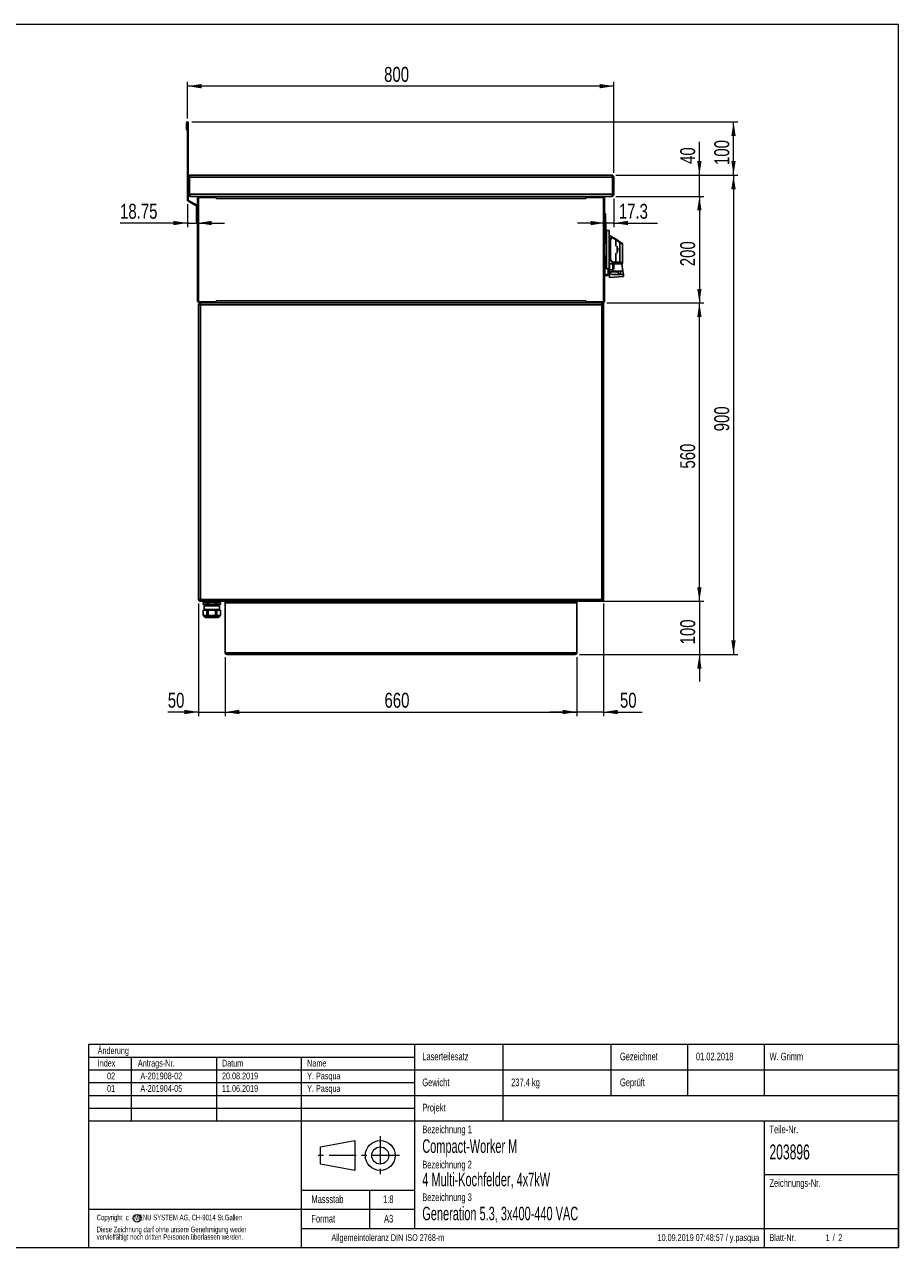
# Model space of a CAD drawing. Header units: millimetres. Extents: x 38 to 3318, y 40 to 2336.
# Tile 17 of 17: x 1678 to 3318, y 40 to 2336. Entities that reach past the tile are written whole.
import ezdxf

# ---------------------------------------------------------------- set-up
doc = ezdxf.new("R2010")
doc.units = ezdxf.units.MM
doc.header["$LTSCALE"] = 8
doc.linetypes.add('CENTER', pattern=[10.16, 6.35, -1.27, 1.27, -1.27])
doc.linetypes.add('CENTERX2', pattern=[20.32, 12.7, -2.54, 2.54, -2.54])
doc.layers.add('LAYER1', color=2, linetype='Continuous', lineweight=25)
doc.layers.add('LAYER2', color=3, linetype='CENTERX2')
doc.layers.add('LAYER3', color=4, linetype='Continuous')
doc.styles.add('SLDTEXTSTYLE0', font='TXT', dxfattribs={"width": 0.638186})
doc.styles.add('SLDTEXTSTYLE1', font='TXT', dxfattribs={"width": 0.605})
doc.styles.add('SLDTEXTSTYLE2', font='TXT', dxfattribs={"width": 0.75})
doc.dimstyles.new('SLDDIMSTYLE0', dxfattribs={"dimtxt": 28, "dimasz": 26.416, "dimexe": 0, "dimexo": 0.0625, "dimgap": 7, "dimtad": 1, "dimdec": 1, "dimrnd": 1e-09, "dimzin": 12, "dimdsep": 46, "dimtxsty": 'SLDTEXTSTYLE2', "dimsah": 1, "dimcen": 0.09, "dimadec": 0, "dimazin": 3, "dimtfac": 1, "dimtdec": 1, "dimtofl": 0, "dimtmove": 0, "dimatfit": 3, "dimfxl": 1, "dimfrac": 2, "dimtolj": 1, "dimtzin": 12, "dimarcsym": 0})
doc.dimstyles.new('SLDDIMSTYLE1', dxfattribs={"dimtxt": 28, "dimasz": 26.416, "dimexe": 0, "dimexo": 0.0625, "dimgap": 7, "dimtad": 1, "dimdec": 1, "dimrnd": 1e-09, "dimzin": 12, "dimdsep": 46, "dimtxsty": 'SLDTEXTSTYLE2', "dimsah": 1, "dimcen": 0.09, "dimadec": 0, "dimazin": 3, "dimtfac": 1, "dimtdec": 1, "dimtmove": 0, "dimatfit": 0, "dimfxl": 1, "dimfrac": 2, "dimtolj": 1, "dimtzin": 12, "dimarcsym": 0})
doc.dimstyles.new('SLDDIMSTYLE2', dxfattribs={"dimtxt": 28, "dimasz": 26.416, "dimexe": 0, "dimexo": 0.0625, "dimgap": 7, "dimtad": 1, "dimrnd": 1e-09, "dimzin": 12, "dimdsep": 46, "dimtxsty": 'SLDTEXTSTYLE2', "dimsah": 1, "dimcen": 0.09, "dimadec": 0, "dimazin": 3, "dimtfac": 1, "dimtmove": 0, "dimatfit": 0, "dimfxl": 1, "dimfrac": 2, "dimtolj": 1, "dimtzin": 12, "dimarcsym": 0})

# ---------------------------------------------------------------- blocks, each defined once
blk = doc.blocks.new('SW_NOTE_0')
at = {"layer": 'LAYER3', "color": 0, "linetype": 'Continuous', "lineweight": 25, "char_height": 10.583, "attachment_point": 1, "style": 'SLDTEXTSTYLE0'}
for s, insert in [('Copyright  c   MENU SYSTEM AG, CH-9014 St.Gallen', (0, 13.6)), ('vervielfältigt noch dritten Personen überlassen werden.', (0, -23)), ('Diese Zeichnung darf ohne unsere Genehmigung weder', (0, -8.9))]:
    blk.add_mtext(s, dxfattribs=dict(at, insert=insert))
blk = doc.blocks.new('_D_6')
at = {"layer": 'LAYER2', "color": 8, "linetype": 'Continuous', "lineweight": 18}
for p, q in [((1992.2, 2153.2), (3016.8, 2153.2)), ((3008.8, 2053.2), (3008.8, 2153.2)), ((2788.2, 2053.2), (3016.8, 2053.2))]:
    blk.add_line(p, q, dxfattribs=at)
for points in [[(3008.8, 2153.2), (3004.7, 2126.8), (3012.8, 2126.8)], [(3008.8, 2053.2), (3012.8, 2079.6), (3004.7, 2079.6)]]:
    blk.add_solid(points, dxfattribs=at)
at = {"layer": 'LAYER2', "color": 8, "linetype": 'Continuous', "lineweight": 18, "insert": (2972.7, 2072.2), "char_height": 28, "attachment_point": 1, "rotation": 90, "style": 'SLDTEXTSTYLE2'}
blk.add_mtext('100', dxfattribs=at)
blk = doc.blocks.new('_D_7')
at = {"layer": 'LAYER2', "color": 8, "linetype": 'Continuous', "lineweight": 18}
for p, q in [((2944.8, 2053.2), (2944.8, 2115.5)), ((2788.2, 2053.2), (2952.8, 2053.2)), ((2944.8, 2013.2), (2944.8, 2053.2)), ((2787.8, 2013.2), (2952.8, 2013.2)), ((2944.8, 2013.2), (2944.8, 1962.4))]:
    blk.add_line(p, q, dxfattribs=at)
for points in [[(2944.8, 2053.2), (2948.8, 2079.6), (2940.7, 2079.6)], [(2944.8, 2013.2), (2940.7, 1986.8), (2948.8, 1986.8)]]:
    blk.add_solid(points, dxfattribs=at)
at = {"layer": 'LAYER2', "color": 8, "linetype": 'Continuous', "lineweight": 18, "insert": (2908.7, 2074.2), "char_height": 28, "attachment_point": 1, "rotation": 90, "style": 'SLDTEXTSTYLE2'}
blk.add_mtext('40', dxfattribs=at)
blk = doc.blocks.new('_D_8')
at = {"layer": 'LAYER2', "color": 8, "linetype": 'Continuous', "lineweight": 18}
for p, q in [((2787.8, 2013.2), (2952.8, 2013.2)), ((2944.8, 2013.2), (2944.8, 1813.2)), ((2771, 1813.2), (2952.8, 1813.2))]:
    blk.add_line(p, q, dxfattribs=at)
for points in [[(2944.8, 2013.2), (2940.7, 1986.8), (2948.8, 1986.8)], [(2944.8, 1813.2), (2948.8, 1839.6), (2940.7, 1839.6)]]:
    blk.add_solid(points, dxfattribs=at)
at = {"layer": 'LAYER2', "color": 8, "linetype": 'Continuous', "lineweight": 18, "insert": (2908.7, 1882.2), "char_height": 28, "attachment_point": 1, "rotation": 90, "style": 'SLDTEXTSTYLE2'}
blk.add_mtext('200', dxfattribs=at)
blk = doc.blocks.new('_D_9')
at = {"layer": 'LAYER2', "color": 8, "linetype": 'Continuous', "lineweight": 18}
for p, q in [((2771, 1813.2), (2952.8, 1813.2)), ((2944.8, 1253.2), (2944.8, 1813.2)), ((2769.4, 1253.2), (2952.8, 1253.2))]:
    blk.add_line(p, q, dxfattribs=at)
for points in [[(2944.8, 1813.2), (2940.7, 1786.8), (2948.8, 1786.8)], [(2944.8, 1253.2), (2948.8, 1279.6), (2940.7, 1279.6)]]:
    blk.add_solid(points, dxfattribs=at)
at = {"layer": 'LAYER2', "color": 8, "linetype": 'Continuous', "lineweight": 18, "insert": (2908.7, 1502.2), "char_height": 28, "attachment_point": 1, "rotation": 90, "style": 'SLDTEXTSTYLE2'}
blk.add_mtext('560', dxfattribs=at)
blk = doc.blocks.new('_D_10')
at = {"layer": 'LAYER2', "color": 8, "linetype": 'Continuous', "lineweight": 18}
for p, q in [((1984.2, 2159.6), (1984.2, 2228.2)), ((2784.2, 2057.2), (2784.2, 2228.2)), ((2784.2, 2220.2), (1984.2, 2220.2))]:
    blk.add_line(p, q, dxfattribs=at)
for points in [[(1984.2, 2220.2), (2010.6, 2216.1), (2010.6, 2224.2)], [(2784.2, 2220.2), (2757.8, 2224.2), (2757.8, 2216.1)]]:
    blk.add_solid(points, dxfattribs=at)
at = {"layer": 'LAYER2', "color": 8, "linetype": 'Continuous', "lineweight": 18, "insert": (2353.2, 2256.3), "char_height": 28, "attachment_point": 1, "style": 'SLDTEXTSTYLE2'}
blk.add_mtext('800', dxfattribs=at)
blk = doc.blocks.new('_D_11')
at = {"layer": 'LAYER2', "color": 8, "linetype": 'Continuous', "lineweight": 18}
for p, q in [((2788.2, 2053.2), (3016.8, 2053.2)), ((3008.8, 2053.2), (3008.8, 1153.2)), ((2720, 1153.2), (3016.8, 1153.2))]:
    blk.add_line(p, q, dxfattribs=at)
for points in [[(3008.8, 2053.2), (3004.7, 2026.8), (3012.8, 2026.8)], [(3008.8, 1153.2), (3012.8, 1179.6), (3004.7, 1179.6)]]:
    blk.add_solid(points, dxfattribs=at)
at = {"layer": 'LAYER2', "color": 8, "linetype": 'Continuous', "lineweight": 18, "insert": (2972.7, 1572.2), "char_height": 28, "attachment_point": 1, "rotation": 90, "style": 'SLDTEXTSTYLE2'}
blk.add_mtext('900', dxfattribs=at)
blk = doc.blocks.new('_D_12')
at = {"layer": 'LAYER2', "color": 8, "linetype": 'Continuous', "lineweight": 18}
for p, q in [((2944.8, 1253.2), (2944.8, 1304)), ((2720, 1253.2), (2952.8, 1253.2)), ((2944.8, 1253.2), (2944.8, 1153.2)), ((2720, 1153.2), (2952.8, 1153.2)), ((2944.8, 1153.2), (2944.8, 1102.4))]:
    blk.add_line(p, q, dxfattribs=at)
for points in [[(2944.8, 1253.2), (2948.8, 1279.6), (2940.7, 1279.6)], [(2944.8, 1153.2), (2940.7, 1126.8), (2948.8, 1126.8)]]:
    blk.add_solid(points, dxfattribs=at)
at = {"layer": 'LAYER2', "color": 8, "linetype": 'Continuous', "lineweight": 18, "insert": (2908.7, 1172.2), "char_height": 28, "attachment_point": 1, "rotation": 90, "style": 'SLDTEXTSTYLE2'}
blk.add_mtext('100', dxfattribs=at)
blk = doc.blocks.new('_D_13')
at = {"layer": 'LAYER2', "color": 8, "linetype": 'Continuous', "lineweight": 18}
for p, q in [((2055, 1148.2), (2055, 1037.3)), ((2715, 1148.2), (2715, 1037.3)), ((2055, 1045.3), (2715, 1045.3))]:
    blk.add_line(p, q, dxfattribs=at)
for points in [[(2055, 1045.3), (2081.4, 1041.2), (2081.4, 1049.4)], [(2715, 1045.3), (2688.5, 1049.4), (2688.5, 1041.2)]]:
    blk.add_solid(points, dxfattribs=at)
at = {"layer": 'LAYER2', "color": 8, "linetype": 'Continuous', "lineweight": 18, "insert": (2353.9, 1081.4), "char_height": 28, "attachment_point": 1, "style": 'SLDTEXTSTYLE2'}
blk.add_mtext('660', dxfattribs=at)
blk = doc.blocks.new('_D_14')
at = {"layer": 'LAYER2', "color": 8, "linetype": 'Continuous', "lineweight": 18}
for p, q in [((2005, 1248.7), (2005, 1037.3)), ((2055, 1148.2), (2055, 1037.3)), ((2005, 1045.3), (1947.3, 1045.3)), ((2005, 1045.3), (2055, 1045.3)), ((2055, 1045.3), (2105.8, 1045.3))]:
    blk.add_line(p, q, dxfattribs=at)
for points in [[(2005, 1045.3), (1978.5, 1049.4), (1978.5, 1041.2)], [(2055, 1045.3), (2081.4, 1041.2), (2081.4, 1049.4)]]:
    blk.add_solid(points, dxfattribs=at)
at = {"layer": 'LAYER2', "color": 8, "linetype": 'Continuous', "lineweight": 18, "insert": (1947.3, 1081.4), "char_height": 28, "attachment_point": 1, "style": 'SLDTEXTSTYLE2'}
blk.add_mtext('50', dxfattribs=at)
blk = doc.blocks.new('_D_15')
at = {"layer": 'LAYER2', "color": 8, "linetype": 'Continuous', "lineweight": 18}
for p, q in [((2765, 1248.7), (2765, 1037.3)), ((2715, 1148.2), (2715, 1037.3)), ((2715, 1045.3), (2664.2, 1045.3)), ((2765, 1045.3), (2715, 1045.3)), ((2765, 1045.3), (2837.1, 1045.3))]:
    blk.add_line(p, q, dxfattribs=at)
for points in [[(2715, 1045.3), (2688.5, 1049.4), (2688.5, 1041.2)], [(2765, 1045.3), (2791.4, 1041.2), (2791.4, 1049.4)]]:
    blk.add_solid(points, dxfattribs=at)
at = {"layer": 'LAYER2', "color": 8, "linetype": 'Continuous', "lineweight": 18, "insert": (2795.7, 1081.4), "char_height": 28, "attachment_point": 1, "style": 'SLDTEXTSTYLE2'}
blk.add_mtext('50', dxfattribs=at)
blk = doc.blocks.new('_D_16')
at = {"layer": 'LAYER2', "color": 8, "linetype": 'Continuous', "lineweight": 18}
for p, q in [((1984.2, 1998.6), (1984.2, 1955.2)), ((1984.2, 1963.2), (1857.7, 1963.2)), ((1984.2, 1963.2), (2003, 1963.2)), ((2003, 1963.2), (2053.8, 1963.2))]:
    blk.add_line(p, q, dxfattribs=at)
for points in [[(1984.2, 1963.2), (1957.8, 1967.3), (1957.8, 1959.2)], [(2003, 1963.2), (2029.4, 1959.2), (2029.4, 1967.3)]]:
    blk.add_solid(points, dxfattribs=at)
at = {"layer": 'LAYER2', "color": 8, "linetype": 'Continuous', "lineweight": 18, "insert": (1857.7, 1999.3), "char_height": 28, "attachment_point": 1, "style": 'SLDTEXTSTYLE2'}
blk.add_mtext('18.75', dxfattribs=at)
blk = doc.blocks.new('_D_17')
at = {"layer": 'LAYER2', "color": 8, "linetype": 'Continuous', "lineweight": 18}
for p, q in [((2784.2, 2009.2), (2784.2, 1955.2)), ((2767, 1963.2), (2716.2, 1963.2)), ((2784.2, 1963.2), (2767, 1963.2)), ((2784.2, 1963.2), (2865.9, 1963.2))]:
    blk.add_line(p, q, dxfattribs=at)
for points in [[(2767, 1963.2), (2740.5, 1967.3), (2740.5, 1959.2)], [(2784.2, 1963.2), (2810.6, 1959.2), (2810.6, 1967.3)]]:
    blk.add_solid(points, dxfattribs=at)
at = {"layer": 'LAYER2', "color": 8, "linetype": 'Continuous', "lineweight": 18, "insert": (2793.5, 1999.3), "char_height": 28, "attachment_point": 1, "style": 'SLDTEXTSTYLE2'}
blk.add_mtext('17.3', dxfattribs=at)

msp = doc.modelspace()

# ---------------------------------------------------------------- linework, layer by layer
at = {"color": 7, "linetype": 'Continuous', "lineweight": 18}
for p, q in [((3318.4, 2336), (38.4, 2336)), ((3318.4, 40), (3318.4, 2336)), ((38.4, 40), (3318.4, 40))]:
    msp.add_line(p, q, dxfattribs=at)
at = {"color": 179, "linetype": 'Continuous', "lineweight": 18}
for p, q in [((1798.4, 421.6), (3318.4, 421.6)), ((1798.4, 421.6), (1798.4, 40)), ((2410.4, 421.6), (2410.4, 76)), ((2576, 421.6), (2576, 277.6)), ((2778.4, 421.6), (2778.4, 325.6)), ((2922.4, 421.6), (2922.4, 325.6)), ((3066.4, 421.6), (3066.4, 325.6)), ((3318.4, 421.6), (3318.4, 40)), ((1798.4, 397.6), (2410.4, 397.6)), ((1878.4, 397.6), (1878.4, 277.6)), ((2038.4, 397.6), (2038.4, 277.6)), ((2197.6, 397.6), (2197.6, 40)), ((1798.4, 373.6), (3318.4, 373.6)), ((1798.4, 349.6), (2410.4, 349.6)), ((1798.4, 325.6), (3318.4, 325.6)), ((1798.4, 301.6), (2410.4, 301.6)), ((1798.4, 277.6), (3318.4, 277.6)), ((3066.4, 277.6), (3066.4, 40)), ((2234, 228.8), (2298, 240.8)), ((2298, 240.8), (2298, 184.8)), ((2234, 196.8), (2234, 228.8)), ((2298, 184.8), (2234, 196.8)), ((3066.4, 176.8), (3318.4, 176.8)), ((2197.6, 148), (2410.4, 148)), ((2325.6, 148), (2325.6, 76)), ((1798.4, 112), (2410.4, 112)), ((2197.6, 76), (3318.4, 76)), ((1798.4, 40), (3318.4, 40))]:
    msp.add_line(p, q, dxfattribs=at)
at = {"color": 179, "linetype": 'CENTER', "lineweight": 18}
for p, q in [((2346, 248.8), (2346, 176.8)), ((2382, 212.8), (2226, 212.8))]:
    msp.add_line(p, q, dxfattribs=at)
at = {"color": 179, "linetype": 'Continuous', "lineweight": 18}
for centre, radius in [((2346, 212.8), 28), ((2346, 212.8), 16), ((1889.815, 95.026), 7.2)]:
    msp.add_circle(centre, radius, dxfattribs=at)
at = {"layer": 'LAYER1', "color": 7, "linetype": 'Continuous', "lineweight": 25}
for p, q in [((1982.603, 2151.644), (1982.603, 2138.194)), ((1984.103, 2151.644), (1982.603, 2151.644)), ((1984.103, 2138.194), (1982.603, 2138.194)), ((1984.103, 2151.644), (1984.103, 2138.194)), ((1984.203, 2151.644), (1985.703, 2151.644)), ((1984.203, 2151.644), (1984.203, 2006.572)), ((1985.703, 2151.644), (1985.703, 2006.572)), ((1985.703, 2049.218), (1987.703, 2049.218)), ((1987.703, 2049.218), (1987.703, 2017.218)), ((2781.779, 2049.218), (1988.127, 2049.218)), ((1988.127, 2017.218), (1988.127, 2049.218)), ((1989.703, 2053.218), (2780.203, 2053.218)), ((2781.779, 2017.218), (2781.779, 2049.218)), ((2784.203, 2049.218), (2782.203, 2049.218)), ((2782.203, 2049.218), (2782.203, 2017.218)), ((2784.203, 2017.218), (2784.203, 2049.218)), ((1985.703, 2006.572), (1984.203, 2006.572)), ((1986.203, 2005.706), (1985.453, 2004.407)), ((2000.923, 1995.475), (1985.453, 2004.407)), ((1987.703, 2017.218), (1985.703, 2017.218)), ((2001.673, 1996.774), (1986.203, 2005.706)), ((1988.127, 2017.218), (2781.779, 2017.218)), ((1989.703, 2013.218), (1989.703, 2013.452)), ((1989.703, 2013.218), (1990.127, 2013.218)), ((2006.953, 2013.218), (1990.127, 2013.218)), ((2004.953, 2009.218), (2002.953, 2009.218)), ((2002.953, 1817.218), (2002.953, 2009.218)), ((2004.953, 2009.218), (2004.953, 1817.218)), ((2006.953, 2011.218), (2006.953, 2013.218)), ((2037.953, 2013.218), (2006.953, 2013.218)), ((2006.953, 2011.218), (2037.953, 2011.218)), ((2037.953, 2013.218), (2731.953, 2013.218)), ((2037.953, 2013.218), (2037.953, 2011.864)), ((2037.953, 2011.218), (2037.953, 2011.864)), ((2037.953, 2009.218), (2037.953, 2011.218)), ((2731.953, 2009.218), (2037.953, 2009.218)), ((2731.953, 2013.218), (2731.953, 2011.864)), ((2762.953, 2013.218), (2731.953, 2013.218)), ((2731.953, 2011.864), (2731.953, 2011.218)), ((2731.953, 2011.218), (2731.953, 2009.218)), ((2731.953, 2011.218), (2762.953, 2011.218)), ((2762.953, 2011.218), (2762.953, 2013.218)), ((2779.779, 2013.218), (2762.953, 2013.218)), ((2764.953, 1817.218), (2764.953, 2009.218)), ((2764.953, 2009.218), (2766.953, 2009.218)), ((2766.953, 2009.218), (2766.953, 1817.218)), ((2779.779, 2013.218), (2780.203, 2013.218)), ((2780.203, 2013.218), (2780.203, 2013.498)), ((2782.203, 2017.218), (2784.203, 2017.218)), ((2000.923, 1995.475), (2001.673, 1996.774)), ((2001.423, 1994.609), (2002.923, 1994.609)), ((2001.423, 1994.609), (2001.423, 1965.918)), ((2002.923, 1994.609), (2002.923, 1965.918)), ((2766.953, 1980.918), (2767.853, 1980.918)), ((2767.853, 1977.716), (2766.953, 1977.716)), ((2767.853, 1977.716), (2767.853, 1980.918)), ((2768.853, 1979.418), (2767.853, 1980.918)), ((2767.853, 1966.917), (2767.853, 1977.716)), ((2768.853, 1977.417), (2767.853, 1977.716)), ((2768.853, 1979.418), (2768.853, 1977.417)), ((2768.853, 1977.417), (2768.853, 1966.618)), ((2001.423, 1965.918), (2002.923, 1965.918)), ((2001.423, 1964.918), (2001.423, 1965.918)), ((2002.923, 1964.918), (2001.423, 1964.918)), ((2002.923, 1965.918), (2002.923, 1964.918)), ((2766.953, 1966.917), (2767.853, 1966.917)), ((2767.953, 1966.018), (2766.953, 1966.018)), ((2767.853, 1966.018), (2767.853, 1966.917)), ((2768.853, 1966.618), (2767.853, 1966.917)), ((2768.953, 1964.518), (2767.953, 1966.018)), ((2767.953, 1931.018), (2767.953, 1966.018)), ((2768.853, 1965.418), (2768.603, 1965.043)), ((2768.853, 1966.618), (2768.853, 1965.418)), ((2768.953, 1932.518), (2768.953, 1964.518)), ((2767.653, 1932.218), (2766.953, 1932.218)), ((2767.653, 1927.218), (2767.653, 1932.218)), ((2767.653, 1931.018), (2767.953, 1931.018)), ((2768.229, 1930.718), (2767.853, 1930.718)), ((2767.853, 1930.718), (2767.853, 1927.218)), ((2767.953, 1931.018), (2768.953, 1932.518)), ((2768.229, 1930.718), (2768.229, 1924.924)), ((2768.539, 1930.543), (2768.539, 1924.967)), ((2769.14, 1929.212), (2769.14, 1929.212)), ((2775.653, 1949.218), (2770.753, 1949.218)), ((2770.753, 1949.218), (2770.753, 1877.218)), ((2775.653, 1949.218), (2775.653, 1877.218)), ((2777.819, 1939.476), (2775.653, 1939.476)), ((2776.753, 1897.111), (2776.753, 1929.326)), ((2777.753, 1928.713), (2777.753, 1897.724)), ((2777.819, 1939.476), (2781.63, 1936.99)), ((2781.648, 1936.977), (2781.63, 1936.99)), ((2781.63, 1936.99), (2788.299, 1932.64)), ((2787.753, 1931.803), (2781.935, 1935.976)), ((2787.753, 1931.803), (2788.299, 1932.64)), ((2795.753, 1926.585), (2787.753, 1931.803)), ((2787.753, 1919.852), (2787.753, 1931.803)), ((2788.299, 1932.64), (2796.299, 1927.423)), ((2767.653, 1924.468), (2767.653, 1927.218)), ((2767.853, 1927.218), (2767.853, 1924.924)), ((2770.753, 1925.218), (2769.138, 1925.218)), ((2769.14, 1925.225), (2769.14, 1925.225)), ((2769.145, 1928.33), (2769.304, 1928.33)), ((2769.304, 1926.107), (2769.145, 1926.107)), ((2769.149, 1928.37), (2769.277, 1928.37)), ((2769.277, 1926.067), (2769.15, 1926.067)), ((2769.258, 1928.411), (2769.152, 1928.385)), ((2769.152, 1926.052), (2769.258, 1926.025)), ((2787.753, 1889.573), (2787.753, 1906.585)), ((2790.602, 1919.852), (2790.602, 1906.585)), ((2791.553, 1915.895), (2791.553, 1910.542)), ((2795.753, 1926.585), (2796.299, 1927.423)), ((2800.753, 1923.977), (2795.753, 1926.585)), ((2795.753, 1889.573), (2795.753, 1926.585)), ((2796.299, 1927.423), (2800.299, 1924.814)), ((2800.753, 1888.417), (2800.753, 1923.977)), ((2767.053, 1902.468), (2766.953, 1902.468)), ((2767.053, 1902.468), (2767.053, 1864.468)), ((2767.153, 1902.468), (2767.053, 1902.468)), ((2767.153, 1902.468), (2767.153, 1880.468)), ((2767.153, 1894.218), (2767.653, 1894.218)), ((2767.653, 1899.218), (2767.653, 1901.968)), ((2767.653, 1894.218), (2767.653, 1899.218)), ((2767.853, 1901.513), (2767.853, 1899.218)), ((2767.853, 1899.218), (2767.853, 1895.718)), ((2767.853, 1895.718), (2768.229, 1895.718)), ((2768.229, 1901.513), (2768.229, 1895.718)), ((2768.539, 1901.47), (2768.539, 1895.894)), ((2769.138, 1901.218), (2770.753, 1901.218)), ((2769.14, 1901.212), (2769.14, 1901.212)), ((2769.14, 1897.225), (2769.14, 1897.225)), ((2769.145, 1900.33), (2769.304, 1900.33)), ((2769.304, 1898.107), (2769.145, 1898.107)), ((2769.149, 1900.37), (2769.277, 1900.37)), ((2769.277, 1898.067), (2769.15, 1898.067)), ((2769.258, 1900.411), (2769.152, 1900.385)), ((2769.152, 1898.052), (2769.258, 1898.025)), ((2775.653, 1886.918), (2799.753, 1886.918)), ((2776.153, 1886.918), (2776.153, 1875.532)), ((2782.327, 1875.984), (2782.327, 1886.918)), ((2784.153, 1886.918), (2784.153, 1878.225)), ((2787.753, 1888.639), (2787.753, 1889.573)), ((2787.753, 1889.573), (2795.753, 1889.573)), ((2795.753, 1888.639), (2787.753, 1888.639)), ((2795.753, 1888.639), (2795.753, 1889.573)), ((2801.139, 1873.118), (2799.07, 1886.918)), ((2799.753, 1886.918), (2799.753, 1887.437)), ((2800.753, 1888.417), (2800.753, 1887.918)), ((2767.053, 1864.468), (2766.953, 1864.468)), ((2767.153, 1880.468), (2767.053, 1880.468)), ((2767.153, 1872.857), (2767.053, 1872.857)), ((2767.153, 1866.468), (2767.053, 1866.468)), ((2773.853, 1864.468), (2767.053, 1864.468)), ((2767.153, 1880.468), (2767.153, 1872.857)), ((2767.153, 1872.857), (2767.153, 1866.468)), ((2773.853, 1866.468), (2767.153, 1866.468)), ((2770.753, 1877.218), (2775.653, 1877.218)), ((2773.853, 1877.218), (2773.853, 1866.468)), ((2773.853, 1876.718), (2776.153, 1876.718)), ((2773.853, 1866.468), (2773.853, 1864.468)), ((2776.153, 1875.532), (2782.327, 1875.984)), ((2776.153, 1875.532), (2776.153, 1861.018)), ((2802.653, 1863.018), (2776.153, 1861.018)), ((2778.153, 1871.318), (2789.953, 1871.318)), ((2781.153, 1873.118), (2801.139, 1873.118)), ((2802.158, 1866.318), (2781.153, 1866.318)), ((2793.453, 1867.818), (2793.453, 1866.318)), ((2796.453, 1866.318), (2796.453, 1873.118)), ((2796.653, 1873.118), (2796.653, 1866.318)), ((2801.139, 1873.118), (2802.158, 1866.318)), ((2802.653, 1863.018), (2802.158, 1866.318)), ((2004.953, 1817.218), (2002.953, 1817.218)), ((2037.953, 1815.218), (2006.953, 1815.218)), ((2006.953, 1815.218), (2006.953, 1813.218)), ((2037.953, 1817.218), (2731.953, 1817.218)), ((2037.953, 1815.218), (2037.953, 1817.218)), ((2037.953, 1814.573), (2037.953, 1815.218)), ((2037.953, 1813.218), (2037.953, 1814.573)), ((2731.953, 1817.218), (2731.953, 1815.218)), ((2762.953, 1815.218), (2731.953, 1815.218)), ((2731.953, 1815.218), (2731.953, 1814.573)), ((2731.953, 1813.218), (2731.953, 1814.573)), ((2762.953, 1815.218), (2762.953, 1813.218)), ((2764.953, 1817.218), (2766.953, 1817.218)), ((2008.453, 1809.718), (2004.953, 1809.718)), ((2004.953, 1256.718), (2004.953, 1809.718)), ((2006.953, 1813.218), (2037.953, 1813.218)), ((2008.453, 1813.218), (2008.453, 1811.718)), ((2008.453, 1809.718), (2008.453, 1256.718)), ((2761.453, 1809.718), (2008.453, 1809.718)), ((2037.953, 1813.218), (2731.953, 1813.218)), ((2731.953, 1813.218), (2762.953, 1813.218)), ((2761.44, 1810.718), (2763.067, 1810.718)), ((2761.453, 1813.218), (2761.453, 1811.718)), ((2761.453, 1256.718), (2761.453, 1809.718)), ((2764.953, 1809.718), (2761.453, 1809.718)), ((2762.953, 1813.218), (2763.953, 1813.218)), ((2763.067, 1809.718), (2763.067, 1810.718)), ((2763.953, 1813.218), (2763.953, 1812.926)), ((2763.953, 1812.926), (2763.953, 1812.218)), ((2764.953, 1812.218), (2763.953, 1812.218)), ((2764.953, 1812.218), (2764.953, 1809.718)), ((2764.953, 1809.718), (2764.953, 1256.718)), ((2764.953, 1808.718), (2765.067, 1808.718)), ((2764.953, 1797.718), (2765.067, 1797.718)), ((2765.067, 1792.718), (2764.953, 1792.718)), ((2765.067, 1797.718), (2765.067, 1808.718)), ((2765.067, 1797.718), (2765.067, 1792.718)), ((2004.953, 1256.718), (2008.453, 1256.718)), ((2008.453, 1256.718), (2761.453, 1256.718)), ((2008.453, 1253.218), (2008.453, 1254.718)), ((2008.453, 1253.218), (2008.524, 1253.218)), ((2057.953, 1253.218), (2008.524, 1253.218)), ((2014.953, 1250.718), (2013.453, 1250.316)), ((2013.453, 1250.316), (2013.453, 1247.218)), ((2013.526, 1250.316), (2013.453, 1250.316)), ((2013.526, 1247.218), (2013.453, 1247.218)), ((2013.526, 1250.316), (2016.963, 1250.718)), ((2013.526, 1250.316), (2013.526, 1247.218)), ((2020.4, 1247.218), (2013.526, 1247.218)), ((2016.963, 1250.718), (2014.953, 1250.718)), ((2015.913, 1244.718), (2015.838, 1244.589)), ((2015.838, 1244.589), (2015.838, 1237.718)), ((2044.068, 1244.589), (2015.838, 1244.589)), ((2015.913, 1244.718), (2043.993, 1244.718)), ((2043.653, 1251.718), (2016.253, 1251.718)), ((2016.387, 1253.218), (2017.253, 1252.718)), ((2016.743, 1247.218), (2016.743, 1244.718)), ((2029.953, 1250.718), (2016.963, 1250.718)), ((2016.963, 1250.718), (2020.4, 1250.316)), ((2017.253, 1252.718), (2017.253, 1251.718)), ((2017.253, 1252.718), (2029.953, 1252.718)), ((2023.079, 1250.316), (2020.4, 1250.316)), ((2020.4, 1247.218), (2020.4, 1250.316)), ((2023.079, 1247.218), (2020.4, 1247.218)), ((2023.079, 1250.316), (2023.079, 1247.218)), ((2036.827, 1247.218), (2023.079, 1247.218)), ((2029.953, 1252.718), (2042.653, 1252.718)), ((2029.953, 1250.718), (2036.827, 1250.316)), ((2042.943, 1250.718), (2029.953, 1250.718)), ((2039.507, 1250.316), (2036.827, 1250.316)), ((2036.827, 1247.218), (2036.827, 1250.316)), ((2039.507, 1247.218), (2036.827, 1247.218)), ((2039.507, 1250.316), (2042.943, 1250.718)), ((2039.507, 1250.316), (2039.507, 1247.218)), ((2046.38, 1247.218), (2039.507, 1247.218)), ((2042.653, 1252.718), (2043.519, 1253.218)), ((2042.653, 1251.718), (2042.653, 1252.718)), ((2042.943, 1250.718), (2046.38, 1250.316)), ((2044.953, 1250.718), (2042.943, 1250.718)), ((2043.163, 1244.718), (2043.163, 1247.218)), ((2044.068, 1244.589), (2043.993, 1244.718)), ((2044.068, 1237.718), (2044.068, 1244.589)), ((2046.453, 1250.316), (2044.953, 1250.718)), ((2046.38, 1247.218), (2046.38, 1250.316)), ((2046.453, 1250.316), (2046.38, 1250.316)), ((2046.453, 1247.218), (2046.38, 1247.218)), ((2046.453, 1247.218), (2046.453, 1250.316)), ((2054.953, 1250.218), (2054.953, 1156.218)), ((2054.953, 1250.218), (2714.953, 1250.218)), ((2057.953, 1253.218), (2711.953, 1253.218)), ((2761.382, 1253.218), (2711.953, 1253.218)), ((2714.953, 1250.218), (2714.953, 1156.218)), ((2761.382, 1253.218), (2761.453, 1253.218)), ((2761.434, 1255.283), (2761.624, 1255.424)), ((2761.453, 1256.718), (2764.953, 1256.718)), ((2761.453, 1253.218), (2761.453, 1254.718)), ((2761.453, 1253.218), (2763.953, 1253.218)), ((2762.953, 1256.718), (2762.953, 1256.148)), ((2763.953, 1254.281), (2763.953, 1253.218)), ((2764.953, 1256.718), (2764.953, 1254.218)), ((2013.453, 1236.218), (2013.453, 1226.218)), ((2013.453, 1236.218), (2013.526, 1236.218)), ((2013.453, 1226.218), (2013.526, 1226.218)), ((2013.526, 1226.218), (2013.526, 1236.218)), ((2013.526, 1236.218), (2020.4, 1236.218)), ((2020.4, 1226.218), (2013.526, 1226.218)), ((2015.053, 1237.718), (2015.053, 1236.218)), ((2015.053, 1237.718), (2044.853, 1237.718)), ((2015.053, 1226.218), (2015.053, 1225.065)), ((2015.053, 1225.065), (2044.853, 1225.065)), ((2015.353, 1224.545), (2018.192, 1222.906)), ((2044.553, 1224.545), (2015.353, 1224.545)), ((2018.192, 1222.906), (2041.714, 1222.906)), ((2041.014, 1222.718), (2018.892, 1222.718)), ((2020.4, 1236.218), (2020.4, 1226.218)), ((2020.4, 1236.218), (2023.079, 1236.218)), ((2020.4, 1226.218), (2023.079, 1226.218)), ((2023.079, 1226.218), (2023.079, 1236.218)), ((2023.079, 1236.218), (2036.827, 1236.218)), ((2036.827, 1226.218), (2023.079, 1226.218)), ((2036.827, 1236.218), (2036.827, 1226.218)), ((2036.827, 1236.218), (2039.507, 1236.218)), ((2036.827, 1226.218), (2039.507, 1226.218)), ((2039.507, 1226.218), (2039.507, 1236.218)), ((2039.507, 1236.218), (2046.38, 1236.218)), ((2046.38, 1226.218), (2039.507, 1226.218)), ((2041.714, 1222.906), (2044.553, 1224.545)), ((2044.853, 1236.218), (2044.853, 1237.718)), ((2044.853, 1225.065), (2044.853, 1226.218)), ((2046.38, 1236.218), (2046.38, 1226.218)), ((2046.38, 1236.218), (2046.453, 1236.218)), ((2046.38, 1226.218), (2046.453, 1226.218)), ((2046.453, 1226.218), (2046.453, 1236.218)), ((2054.953, 1156.218), (2714.953, 1156.218)), ((2057.953, 1153.218), (2711.953, 1153.218))]:
    msp.add_line(p, q, dxfattribs=at)
at = {"layer": 'LAYER1', "color": 7, "linetype": 'Continuous', "lineweight": 25, "flags": 128}
for points in [[(1988.127, 2049.218), (1988.476, 2050.582), (1988.825, 2051.782), (1989.174, 2052.675), (1989.523, 2053.154), (1989.703, 2053.218)], [(2780.203, 2053.218), (2780.552, 2052.979), (2780.901, 2052.289), (2781.25, 2051.231), (2781.599, 2049.932), (2781.779, 2049.218)], [(1990.127, 2013.218), (1989.676, 2013.467), (1989.226, 2014.18), (1988.775, 2015.271), (1988.324, 2016.604), (1988.127, 2017.218)], [(2781.779, 2017.218), (2781.328, 2015.831), (2780.877, 2014.616), (2780.426, 2013.724), (2779.975, 2013.266), (2779.779, 2013.218)], [(2769.138, 1929.217), (2769.138, 1929.217), (2769.138, 1929.217), (2769.138, 1929.217), (2769.138, 1929.217), (2769.138, 1929.218), (2769.138, 1929.218), (2769.138, 1929.218), (2769.138, 1929.218)], [(2776.753, 1929.326), (2776.948, 1929.314), (2777.136, 1929.279), (2777.309, 1929.222), (2777.46, 1929.146), (2777.585, 1929.054), (2777.677, 1928.948), (2777.734, 1928.833), (2777.753, 1928.713)], [(2769.14, 1928.228), (2769.146, 1928.355), (2769.164, 1928.441), (2769.193, 1928.477), (2769.229, 1928.459), (2769.258, 1928.411)], [(2769.258, 1926.025), (2769.218, 1925.966), (2769.182, 1925.966), (2769.156, 1926.023), (2769.142, 1926.129), (2769.14, 1926.209)], [(2769.277, 1928.37), (2769.297, 1928.335), (2769.31, 1928.334), (2769.315, 1928.365), (2769.312, 1928.425), (2769.301, 1928.505), (2769.284, 1928.6), (2769.277, 1928.63)], [(2769.277, 1925.807), (2769.297, 1925.906), (2769.31, 1925.995), (2769.315, 1926.061), (2769.312, 1926.099), (2769.301, 1926.105), (2769.284, 1926.08), (2769.277, 1926.067)], [(2769.138, 1901.217), (2769.138, 1901.217), (2769.138, 1901.217), (2769.138, 1901.217), (2769.138, 1901.217), (2769.138, 1901.218), (2769.138, 1901.218), (2769.138, 1901.218), (2769.138, 1901.218)], [(2769.14, 1900.228), (2769.146, 1900.355), (2769.164, 1900.441), (2769.193, 1900.477), (2769.229, 1900.459), (2769.258, 1900.411)], [(2769.258, 1898.025), (2769.218, 1897.966), (2769.182, 1897.966), (2769.156, 1898.023), (2769.142, 1898.129), (2769.14, 1898.209)], [(2769.277, 1900.37), (2769.297, 1900.335), (2769.31, 1900.334), (2769.315, 1900.365), (2769.312, 1900.425), (2769.301, 1900.505), (2769.284, 1900.6), (2769.277, 1900.63)], [(2769.277, 1897.807), (2769.297, 1897.906), (2769.31, 1897.995), (2769.315, 1898.061), (2769.312, 1898.099), (2769.301, 1898.105), (2769.284, 1898.08), (2769.277, 1898.067)], [(2776.753, 1897.111), (2776.948, 1897.123), (2777.136, 1897.158), (2777.309, 1897.214), (2777.46, 1897.291), (2777.585, 1897.383), (2777.677, 1897.489), (2777.734, 1897.604), (2777.753, 1897.724)], [(2787.753, 1888.639), (2784.355, 1888.859), (2781.34, 1889.566), (2779.031, 1890.844), (2777.539, 1892.775), (2776.994, 1894.442), (2776.77, 1896.318), (2776.753, 1897.111)], [(2777.753, 1897.724), (2777.769, 1896.961), (2777.965, 1895.185), (2778.468, 1893.552), (2779.824, 1891.695), (2781.923, 1890.465), (2784.664, 1889.785), (2787.753, 1889.573)], [(2795.753, 1889.573), (2796.682, 1889.547), (2798.292, 1889.37), (2799.615, 1889.068), (2800.458, 1888.729), (2800.753, 1888.417)], [(2799.753, 1887.437), (2799.517, 1887.761), (2798.842, 1888.114), (2797.784, 1888.427), (2796.497, 1888.611), (2795.753, 1888.639)], [(2007.038, 1811.131), (2007.964, 1811.476), (2008.453, 1811.648)], [(2765.067, 1808.718), (2765.029, 1809.109), (2764.953, 1809.385)], [(2008.453, 1254.789), (2007.228, 1255.228), (2007.037, 1255.307)], [(2023.079, 1250.316), (2024.791, 1250.487), (2029.953, 1250.718)], [(2762.705, 1255.196), (2762.926, 1255.823), (2762.953, 1256.148)]]:
    msp.add_lwpolyline(points, dxfattribs=at)
at = {"layer": 'LAYER1', "color": 7, "linetype": 'Continuous', "lineweight": 25}
for centre, radius, start, end in [((1984.153, 2151.644), 1.55, 0, 180), ((1984.153, 2151.644), 0.05, 0, 180), ((1989.703, 2049.218), 4, 90, 180), ((1989.655, 2049.235), 1.952, 124.368763, 180.479646), ((2780.203, 2049.218), 4, 360, 90), ((2780.437, 2049.298), 1.768, 357.42667, 58.336141), ((1986.703, 2006.572), 2.5, 180, 240), ((1989.703, 2017.218), 4, 180, 270), ((1986.703, 2006.572), 1, 180, 240), ((1989.476, 2017.132), 1.775, 177.220008, 243.543561), ((2006.953, 2009.218), 4, 90, 180), ((2006.953, 2009.218), 2, 90, 180), ((2762.953, 2009.218), 4, 0, 90), ((2762.953, 2009.218), 2, 0, 90), ((2780.203, 2017.218), 4, 270, 0), ((2780.346, 2017.173), 1.857, 298.074552, 1.404525), ((2000.423, 1994.609), 1, 0, 60), ((2000.423, 1994.609), 2.5, 0, 60), ((2767.853, 1930.918), 0.2, 180, 270), ((2768.229, 1930.358), 0.36, 30.757172, 90), ((2762.953, 1927.218), 6.5, 17.915557, 30.757172), ((2902.511, 1960.525), 136.998, 193.212728, 193.427497), ((2762.953, 1927.218), 6.48, 12.583219, 13.33122), ((2783.776, 1930.225), 7.08, 107.487956, 187.293604), ((2784.557, 1929.631), 6.865, 112.444974, 187.684057), ((2780.737, 1936.174), 1.215, 350.630258, 41.386683), ((2770.947, 1926.273), 1.807, 159.116826, 181.224482), ((2763.754, 1928.215), 5.386, 359.861798, 0.138202), ((2771.046, 1928.181), 1.906, 179.355668, 200.303024), ((2763.754, 1926.222), 5.386, 359.861798, 0.138202), ((2987.934, 1873.687), 224.782, 166.61444, 166.745336), ((2767.451, 1927.555), 2, 24.060211, 25.360136), ((2767.451, 1926.663), 2, 24.060211, 25.360136), ((2767.451, 1927.774), 2, 334.639864, 335.939789), ((2767.451, 1926.882), 2, 334.639864, 335.939789), ((2762.953, 1927.218), 6.48, 346.66878, 347.416781), ((2768.517, 1927.218), 0.803, 341.128669, 18.871331), ((2799.753, 1923.977), 1, 0, 56.888658), ((2767.853, 1895.518), 0.2, 90, 180), ((2768.229, 1896.078), 0.36, 270, 329.242828), ((2762.953, 1899.218), 6.5, 329.242828, 342.139799), ((2770.947, 1898.273), 1.807, 159.116826, 181.224482), ((2902.511, 1932.525), 136.998, 193.212728, 193.427497), ((2763.754, 1900.215), 5.386, 359.861798, 0.138202), ((2771.046, 1900.181), 1.906, 179.355668, 200.303024), ((2763.754, 1898.222), 5.386, 359.861798, 0.138202), ((2987.934, 1845.687), 224.782, 166.61444, 166.745336), ((2762.953, 1899.218), 6.48, 12.583219, 13.33122), ((2767.451, 1899.555), 2, 24.060211, 25.360136), ((2767.451, 1898.663), 2, 24.060211, 25.360136), ((2767.451, 1899.774), 2, 334.639864, 335.939789), ((2767.451, 1898.882), 2, 334.639864, 335.939789), ((2762.953, 1899.218), 6.48, 346.66878, 347.416781), ((2768.517, 1899.218), 0.803, 341.128669, 18.871331), ((2799.763, 1888.427), 0.99, 269.435053, 359.423685), ((2799.753, 1887.918), 1, 270, 360), ((2781.153, 1869.718), 3.4, 90, 270), ((2782.054, 1878.07), 2.105, 277.457254, 4.22057), ((2789.953, 1867.818), 3.5, 0, 90), ((2006.953, 1817.218), 4, 180, 270), ((2006.953, 1817.218), 2, 180, 270), ((2762.953, 1817.218), 2, 270, 0), ((2762.953, 1817.218), 4, 270, 0), ((2008.453, 1809.718), 3.5, 90, 180), ((2008.453, 1809.718), 2, 90, 180), ((2100.492, 1809.61), 92.039, 177.752911, 179.932305), ((2669.415, 1809.61), 92.039, 0.067695, 2.247089), ((2761.453, 1809.718), 3.5, 0, 90), ((2761.453, 1809.718), 2, 0, 90), ((2763.953, 1812.218), 1, 0, 90), ((2008.453, 1256.718), 3.5, 180, 270), ((2008.453, 1256.718), 2, 180, 270), ((2100.492, 1256.827), 92.039, 180.067695, 182.247089), ((2016.253, 1250.718), 1, 90, 180), ((2043.653, 1250.718), 1, 0, 90), ((2057.953, 1250.218), 3, 90, 180), ((2711.953, 1250.218), 3, 0, 90), ((2669.415, 1256.827), 92.039, 357.752911, 359.932305), ((2761.177, 1257.728), 2.377, 276.240101, 318.344591), ((2761.453, 1256.718), 3.5, 270, 0), ((2761.453, 1256.718), 2, 270, 0), ((2763.953, 1254.218), 1, 270, 0), ((2015.653, 1225.065), 0.6, 180, 240), ((2018.892, 1224.118), 1.4, 240, 270), ((2041.014, 1224.118), 1.4, 270, 300), ((2044.253, 1225.065), 0.6, 300, 0), ((2057.953, 1156.218), 3, 180, 270), ((2711.953, 1156.218), 3, 270, 0)]:
    msp.add_arc(centre, radius, start, end, dxfattribs=at)

# ---------------------------------------------------------------- block references
at = {"layer": 'LAYER3', "color": 8, "linetype": 'Continuous', "lineweight": 25}
msp.add_blockref('SW_NOTE_0', (1813.839, 88.202), dxfattribs=at)

# ---------------------------------------------------------------- texts
for s, insert, char_height, attachment_point, style in [('Änderung', (1815.734, 415.984), 12.7, 1, 'SLDTEXTSTYLE0'), ('Index', (1815.734, 392.545), 12.7, 1, 'SLDTEXTSTYLE0'), ('Antrags-Nr.', (1891.235, 392.545), 12.7, 1, 'SLDTEXTSTYLE0'), ('Datum', (2049.003, 392.545), 12.7, 1, 'SLDTEXTSTYLE0'), ('Name', (2208.776, 392.545), 12.7, 1, 'SLDTEXTSTYLE0'), ('Laserteilesatz', (2424.881, 405.89), 14.4272, 1, 'SLDTEXTSTYLE0'), ('Gezeichnet', (2795.654, 405.89), 14.4272, 1, 'SLDTEXTSTYLE0'), ('01.02.2018', (2938.207, 405.89), 14.4272, 1, 'SLDTEXTSTYLE0'), ('W. Grimm', (3076.316, 405.89), 14.4272, 1, 'SLDTEXTSTYLE0'), ('02', (1833.353, 368.518), 12.7, 1, 'SLDTEXTSTYLE0'), ('A-201908-02', (1895.997, 368.518), 12.7, 1, 'SLDTEXTSTYLE0'), ('20.08.2019', (2049.003, 368.518), 12.7, 1, 'SLDTEXTSTYLE0'), ('Y. Pasqua', (2208.776, 368.518), 12.7, 1, 'SLDTEXTSTYLE0'), ('01', (1833.353, 344.984), 12.7, 1, 'SLDTEXTSTYLE0'), ('A-201904-05', (1895.997, 344.984), 12.7, 1, 'SLDTEXTSTYLE0'), ('11.06.2019', (2049.003, 344.984), 12.7, 1, 'SLDTEXTSTYLE0'), ('Y. Pasqua', (2208.776, 344.984), 12.7, 1, 'SLDTEXTSTYLE0'), ('Gewicht', (2424.881, 357.289), 14.4272, 1, 'SLDTEXTSTYLE0'), ('237.4 kg', (2591.586, 357.289), 14.4272, 1, 'SLDTEXTSTYLE0'), ('Geprüft', (2795.654, 357.289), 14.4272, 1, 'SLDTEXTSTYLE0'), ('Projekt', (2424.881, 309.922), 14.4272, 1, 'SLDTEXTSTYLE0'), ('Bezeichnung 1', (2424.881, 269.043), 14.4272, 1, 'SLDTEXTSTYLE0'), ('Teile-Nr.', (3076.316, 269.043), 14.4272, 1, 'SLDTEXTSTYLE0'), ('Compact-Worker M', (2424.881, 243.015), 25.4, 1, 'SLDTEXTSTYLE1'), ('203896', (3076.316, 233.477), 28, 1, 'SLDTEXTSTYLE1'), ('Bezeichnung 2', (2424.881, 202.896), 14.4272, 1, 'SLDTEXTSTYLE0'), ('4 Multi-Kochfelder, 4x7kW', (2424.881, 180.462), 25.4, 1, 'SLDTEXTSTYLE1'), ('Zeichnungs-Nr.', (3076.316, 168.323), 14.4272, 1, 'SLDTEXTSTYLE0'), ('Massstab', (2216.846, 137.857), 14.4272, 1, 'SLDTEXTSTYLE0'), ('1:8', (2351.277, 137.857), 14.4272, 1, 'SLDTEXTSTYLE0'), ('Bezeichnung 3', (2424.881, 141.672), 14.4272, 1, 'SLDTEXTSTYLE0'), ('Generation 5.3, 3x400-440 VAC', (2424.882, 116.576), 25.4, 1, 'SLDTEXTSTYLE1'), ('Format', (2216.846, 101.385), 14.4272, 1, 'SLDTEXTSTYLE0'), ('A3', (2353.02, 101.385), 14.4272, 1, 'SLDTEXTSTYLE0'), ('Allgemeintoleranz DIN ISO 2768-m', (2360.232, 65.058), 12.7, 2, 'SLDTEXTSTYLE0'), ('10.09.2019 07:48:57 / y.pasqua', (3056.787, 65.058), 12.7, 3, 'SLDTEXTSTYLE0'), ('Blatt-Nr.', (3076.316, 65.058), 12.7, 1, 'SLDTEXTSTYLE0'), ('1', (3181.693, 65.058), 12.7, 1, 'SLDTEXTSTYLE0'), ('/', (3194.875, 65.058), 12.7, 1, 'SLDTEXTSTYLE0'), ('2', (3205.499, 65.058), 12.7, 1, 'SLDTEXTSTYLE0')]:
    msp.add_mtext(s, dxfattribs=dict(at, insert=insert, char_height=char_height, attachment_point=attachment_point, style=style))

# ---------------------------------------------------------------- dimensions: what is measured, and where the dimension line sits
at = {"layer": 'LAYER2', "color": 8, "linetype": 'Continuous', "lineweight": 18}
for base, p1, p2, dimstyle, picture, middle in [((1984.203, 2220.178), (2784.203, 2049.218), (1984.203, 2151.644), 'SLDDIMSTYLE0', '_D_10', (2384.203, 2220.178)), ((2002.953, 1963.245), (1984.203, 2006.572), (2002.953, 2009.218), 'SLDDIMSTYLE2', '_D_16', (1904.203, 1963.245)), ((2766.953060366, 1963.244831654), (2784.203060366, 2017.218414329), (2766.953060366, 2009.218414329), 'SLDDIMSTYLE1', '_D_17', (2829.709551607, 1963.244831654)), ((2054.953, 1045.31), (2004.953, 1256.718), (2054.953, 1156.218), 'SLDDIMSTYLE1', '_D_14', (1968.035, 1045.31)), ((2714.953, 1045.31), (2764.953, 1256.718), (2714.953, 1156.218), 'SLDDIMSTYLE1', '_D_15', (2816.423, 1045.31)), ((2714.953, 1045.31), (2054.953, 1156.218), (2714.953, 1156.218), 'SLDDIMSTYLE0', '_D_13', (2384.953, 1045.31))]:
    dim = msp.add_linear_dim(base=base, p1=p1, p2=p2, dimstyle=dimstyle, dxfattribs=at)
    dim.commit()
    dim.dimension.update_dxf_attribs({"geometry": picture, "text_midpoint": middle, "dimtype": 160})
for base, p1, p2, dimstyle, picture, middle in [((3008.753, 2153.194), (2780.203, 2053.218), (1984.153, 2153.194), 'SLDDIMSTYLE0', '_D_6', (3008.753, 2103.206)), ((2944.753, 2053.218), (2779.779, 2013.218), (2780.203, 2053.218), 'SLDDIMSTYLE1', '_D_7', (2944.753, 2094.854)), ((3008.753, 1153.218), (2780.203, 2053.218), (2711.953, 1153.218), 'SLDDIMSTYLE0', '_D_11', (3008.753, 1603.218)), ((2944.753, 1813.218), (2779.779, 2013.218), (2762.953, 1813.218), 'SLDDIMSTYLE0', '_D_8', (2944.753, 1913.218)), ((2944.753, 1813.218), (2761.382, 1253.218), (2762.953, 1813.218), 'SLDDIMSTYLE0', '_D_9', (2944.753, 1533.218)), ((2944.753, 1153.218), (2711.953, 1253.218), (2711.953, 1153.218), 'SLDDIMSTYLE1', '_D_12', (2944.753, 1203.218))]:
    dim = msp.add_linear_dim(base=base, p1=p1, p2=p2, angle=90, dimstyle=dimstyle, dxfattribs=at)
    dim.commit()
    dim.dimension.update_dxf_attribs({"geometry": picture, "text_midpoint": middle, "dimtype": 160})

doc.saveas('drawing.dxf')
